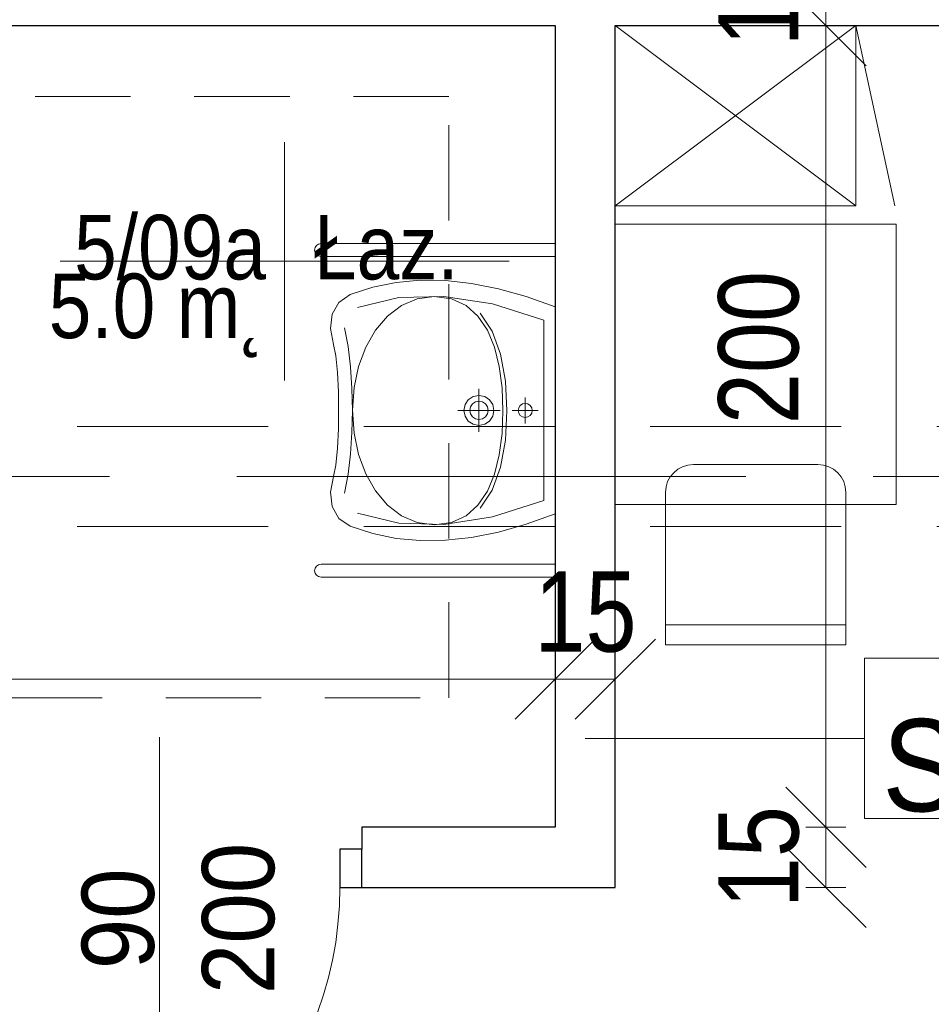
# Model space of a CAD drawing. Header units: centimetres. Extents: x -1631 to 1829, y -257 to 3158.
# Tile 74 of 128: x 717 to 944, y 757 to 1002. Entities that reach past the tile are written whole.
import ezdxf

# ---------------------------------------------------------------- set-up
doc = ezdxf.new("R2010")
doc.units = ezdxf.units.CM
for name, pattern in [('Oś', [222.25, 127, -31.75, 31.75, -31.75]), ('Ponad', [39.688, 23.813, -15.875]), ('Ukryte', [71.438, 47.625, -23.813])]:
    doc.linetypes.add(name, pattern=pattern)
for name, color, linetype, lineweight in [('A-ANNO-DIMS', 211, 'Continuous', 13), ('A-ANNO-DIMS-100', 211, 'Continuous', 13), ('A-ANNO-NOTE', 131, 'Continuous', 9), ('A-AREA-IDEN', 2, 'Continuous', 13), ('A-DETL-GENF', 92, 'Continuous', 9), ('A-DETL-HDLN', 90, 'Ukryte', 9), ('A-DETL-MEDM', 33, 'Continuous', 13), ('A-DOOR', 31, 'Continuous', 13), ('A-FLOR-OVHD', 1, 'Ponad', 9), ('A-WALL', 113, 'Continuous', 13), ('A-WALL-IDEN', 211, 'Continuous', 13), ('I-FURN', 30, 'Continuous', 9), ('P-SANR-FIXT', 6, 'Continuous', 9), ('S-GRID', 1, 'Continuous', 13)]:
    doc.layers.add(name, color=color, linetype=linetype, lineweight=lineweight)
doc.styles.add('Arial', font='arial.ttf', dxfattribs={"width": 0.9, "height": 18})
doc.styles.add('Arial Narrow_5', font='ARIALN.TTF', dxfattribs={"height": 20})
doc.styles.add('Arial_11', font='arial.ttf', dxfattribs={"width": 0.85, "height": 23})
doc.styles.add('Arial_12', font='arial.ttf', dxfattribs={"width": 0.9, "height": 23})
doc.dimstyles.new('Diagonal_1_100__0__wewnętrzne_1', dxfattribs={"dimscale": 30.48, "dimtxt": 20.468619, "dimasz": 0.656168, "dimexe": 0.164042, "dimexo": 0.0625, "dimgap": 0.032808, "dimtad": 1, "dimdec": 0, "dimdsep": 46, "dimtxsty": 'Arial Narrow_5', "dimblk1": 'OBLIQUE', "dimblk2": 'OBLIQUE', "dimsah": 1, "dimcen": 0.09, "dimazin": 0, "dimtfac": 1, "dimtdec": 4, "dimtix": 1, "dimtmove": 0, "dimatfit": 3, "dimfxl": 0.164042, "dimfxlon": 1, "dimtvp": 1, "dimtolj": 1, "dimtzin": 0, "dimarcsym": 2})
doc.dimstyles.new('Diagonal_1_100__0__wewnętrzne_2', dxfattribs={"dimscale": 30.48, "dimtxt": 20.468619, "dimasz": 0.656168, "dimexe": 0.164042, "dimexo": 0.0625, "dimgap": 0.032808, "dimtad": 1, "dimdec": 0, "dimdsep": 46, "dimtxsty": 'Arial Narrow_5', "dimblk1": 'OBLIQUE', "dimblk2": 'OBLIQUE', "dimsah": 1, "dimcen": 0.09, "dimazin": 0, "dimtfac": 1, "dimtdec": 4, "dimtix": 1, "dimtmove": 2, "dimatfit": 3, "dimfxl": 0.164042, "dimfxlon": 1, "dimtvp": 1, "dimtolj": 1, "dimtzin": 0, "dimarcsym": 2})

# ---------------------------------------------------------------- blocks, each defined once
blk = doc.blocks.new('Blat - Blat-V2-5_piętro III __10_50 m_ - stan projektowany')
at = {"layer": 'I-FURN'}
for p, q in [((0, 0), (70, 0)), ((70, 0), (70, -70)), ((70, -70), (0, -70))]:
    blk.add_line(p, q, dxfattribs=at)
blk = doc.blocks.new('DRZWI 1S - automatyczna etykieta - Drzwi 90 _łazienkowe_-2364279-5_piętro III __10_50 m_ - stan projektowany')
at = {"layer": 'A-DETL-GENF'}
for p, q in [((-50.5, 7.5), (-50.5, -2)), ((-45, 7.5), (-50.5, 7.5)), ((-45, -2), (-45, 7.5)), ((50.5, 7.5), (45, 7.5)), ((45, 7.5), (45, -2)), ((50.5, -2), (50.5, 7.5)), ((-50.5, -2), (-45, -2)), ((45, -2), (50.5, -2))]:
    blk.add_line(p, q, dxfattribs=at)
at = {"layer": 'A-DETL-MEDM', "lineweight": 25}
for p, q in [((-45, 7.5), (-50.5, 7.5)), ((-50.5, 7.5), (-50.5, -2)), ((-45, -2), (-45, 7.5)), ((45, -2), (45, 7.5)), ((45, 7.5), (50.5, 7.5)), ((50.5, 7.5), (50.5, -2)), ((-50.5, -2), (-45, -2)), ((50.5, -2), (45, -2))]:
    blk.add_line(p, q, dxfattribs=at)
at = {"layer": 'A-DOOR'}
blk.add_line((45, 7.5), (45, 97.5), dxfattribs=at)
blk.add_arc((45, 7.5), 90, 90, 180, dxfattribs=at)
blk = doc.blocks.new('umywalka dla N_65x56 koło - Type 1-2359174-5_piętro III __10_50 m_ - stan projektowany')
at = {"layer": 'P-SANR-FIXT'}
for p, q in [((-29.1, 65.9), (-29.1, 7.5)), ((-25.9, 65.9), (-25.9, 7.5)), ((50.9, 65.9), (50.9, 7.5)), ((54.1, 7.5), (54.1, 65.9)), ((-14.43, 61.47), (-16.38, 58.62)), ((-11.49, 63.08), (-14.43, 61.47)), ((-7.9, 63.51), (-11.49, 63.08)), ((-3.96, 62.78), (-7.9, 63.51)), ((-1.14, 62.22), (-3.96, 62.78)), ((3.08, 61.79), (-1.14, 62.22)), ((7.9, 61.54), (3.08, 61.79)), ((12.5, 61.51), (7.9, 61.54)), ((17.1, 61.54), (12.5, 61.51)), ((21.92, 61.79), (17.1, 61.54)), ((26.14, 62.22), (21.92, 61.79)), ((28.96, 62.78), (26.14, 62.22)), ((32.9, 63.51), (28.96, 62.78)), ((36.49, 63.08), (32.9, 63.51)), ((39.43, 61.47), (36.49, 63.08)), ((41.38, 58.62), (39.43, 61.47)), ((-8.14, 60.01), (-3.44, 59.13)), ((-3.44, 59.13), (1.64, 58.58)), ((23.33, 58.58), (28.41, 59.13)), ((28.41, 59.13), (33.11, 60.01)), ((-16.38, 58.62), (-18.22, 53.01)), ((-13.17, 56.78), (-15.64, 46.48)), ((1.52, 56.54), (-3.33, 54.72)), ((6.84, 57.67), (1.52, 56.54)), ((1.64, 58.58), (6.99, 58.24)), ((12.52, 58.06), (6.84, 57.67)), ((6.99, 58.24), (12.48, 58.02)), ((12.48, 58.02), (17.98, 58.24)), ((18.18, 57.67), (12.52, 58.06)), ((17.98, 58.24), (23.33, 58.58)), ((23.49, 56.54), (18.18, 57.67)), ((28.31, 54.72), (23.49, 56.54)), ((40.64, 46.48), (38.17, 56.78)), ((43.22, 53.01), (41.38, 58.62)), ((-3.33, 54.72), (-7.59, 52.29)), ((32.54, 52.29), (28.31, 54.72)), ((-18.22, 53.01), (-19.42, 47.19)), ((-7.59, 52.29), (-11.11, 49.31)), ((36.03, 49.31), (32.54, 52.29)), ((44.42, 47.19), (43.22, 53.01)), ((-11.11, 49.31), (-13.79, 45.83)), ((38.68, 45.83), (36.03, 49.31)), ((-19.42, 47.19), (-19.97, 41.14)), ((44.97, 41.14), (44.42, 47.19)), ((-15.64, 46.48), (-15.95, 35.24)), ((-13.79, 45.83), (-15.49, 41.92)), ((40.36, 41.92), (38.68, 45.83)), ((40.95, 35.24), (40.64, 46.48)), ((-15.49, 41.92), (-16.08, 37.64)), ((40.95, 37.64), (40.36, 41.92)), ((-19.97, 41.14), (-19.89, 34.88)), ((44.89, 34.88), (44.97, 41.14)), ((-16.08, 37.64), (-15.49, 33.33)), ((40.36, 33.33), (40.95, 37.64)), ((-19.89, 34.88), (-19.18, 28.39)), ((-15.95, 35.24), (-14.09, 23.15)), ((39.09, 23.15), (40.95, 35.24)), ((44.18, 28.39), (44.89, 34.88)), ((-15.49, 33.33), (-13.8, 29.72)), ((38.67, 29.72), (40.36, 33.33)), ((-13.8, 29.72), (-11.14, 26.76)), ((9.85, 29.16), (11.04, 29.97)), ((11.04, 29.97), (12.5, 30.26)), ((12.5, 31.76), (12.5, 21.26)), ((12.5, 30.26), (13.96, 29.97)), ((13.96, 29.97), (15.15, 29.16)), ((36.01, 26.76), (38.67, 29.72)), ((-19.18, 28.39), (-17.85, 21.67)), ((8.75, 26.51), (9.04, 27.97)), ((9.04, 27.97), (9.85, 29.16)), ((10.2, 26.51), (10.38, 27.41)), ((10.38, 27.41), (10.87, 28.14)), ((10.87, 28.14), (11.61, 28.63)), ((11.61, 28.63), (12.5, 28.81)), ((12.5, 28.81), (13.39, 28.63)), ((13.39, 28.63), (14.13, 28.14)), ((14.13, 28.14), (14.62, 27.41)), ((14.62, 27.41), (14.8, 26.51)), ((15.15, 29.16), (15.96, 27.97)), ((15.96, 27.97), (16.25, 26.51)), ((42.85, 21.67), (44.18, 28.39)), ((-7.38, 23.21), (-11.89, 26.24)), ((-11.14, 26.76), (-7.63, 24.42)), ((7.16, 26.51), (17.84, 26.51)), ((9.04, 25.06), (8.75, 26.51)), ((9.85, 23.86), (9.04, 25.06)), ((10.38, 25.62), (10.2, 26.51)), ((10.87, 24.89), (10.38, 25.62)), ((11.61, 24.39), (10.87, 24.89)), ((14.13, 24.89), (13.39, 24.39)), ((14.62, 25.62), (14.13, 24.89)), ((14.8, 26.51), (14.62, 25.62)), ((15.96, 25.06), (15.15, 23.86)), ((16.25, 26.51), (15.96, 25.06)), ((36.76, 26.24), (32.25, 23.21)), ((32.5, 24.42), (36.01, 26.76)), ((-14.09, 23.15), (-10.01, 10.3)), ((-7.63, 24.42), (-3.39, 22.67)), ((-1.64, 21.13), (-7.38, 23.21)), ((-3.39, 22.67), (1.45, 21.46)), ((11.04, 23.06), (9.85, 23.86)), ((12.5, 22.76), (11.04, 23.06)), ((12.5, 24.21), (11.61, 24.39)), ((13.39, 24.39), (12.5, 24.21)), ((13.96, 23.06), (12.5, 22.76)), ((15.15, 23.86), (13.96, 23.06)), ((23.42, 21.46), (28.26, 22.67)), ((32.25, 23.21), (26.51, 21.13)), ((28.26, 22.67), (32.5, 24.42)), ((35.01, 10.3), (39.09, 23.15)), ((-17.85, 21.67), (-15.89, 14.7)), ((5.06, 19.92), (-1.64, 21.13)), ((1.45, 21.46), (6.76, 20.76)), ((12.43, 19.54), (5.06, 19.92)), ((6.76, 20.76), (12.43, 20.54)), ((12.43, 20.54), (18.1, 20.76)), ((19.81, 19.92), (12.43, 19.54)), ((18.1, 20.76), (23.42, 21.46)), ((26.51, 21.13), (19.81, 19.92)), ((40.89, 14.7), (42.85, 21.67)), ((12.5, 18.23), (12.5, 11.72)), ((15.75, 14.98), (9.25, 14.98)), ((10.75, 14.98), (10.89, 15.66)), ((10.89, 14.3), (10.75, 14.98)), ((10.89, 15.66), (11.26, 16.21)), ((11.26, 16.21), (11.82, 16.59)), ((11.82, 16.59), (12.5, 16.73)), ((12.5, 16.73), (13.18, 16.59)), ((13.18, 16.59), (13.74, 16.21)), ((13.74, 16.21), (14.11, 15.66)), ((14.11, 15.66), (14.25, 14.98)), ((14.25, 14.98), (14.11, 14.3)), ((-15.89, 14.7), (-13.31, 7.5)), ((11.26, 13.74), (10.89, 14.3)), ((11.82, 13.36), (11.26, 13.74)), ((12.5, 13.22), (11.82, 13.36)), ((13.18, 13.36), (12.5, 13.22)), ((13.74, 13.74), (13.18, 13.36)), ((14.11, 14.3), (13.74, 13.74)), ((38.31, 7.5), (40.89, 14.7)), ((-10.01, 10.3), (12.5, 10.3)), ((12.5, 10.3), (35.01, 10.3))]:
    blk.add_line(p, q, dxfattribs=at)
for centre in [(-27.5, 65.9), (52.5, 65.9)]:
    blk.add_arc(centre, 1.6, 360, 180, dxfattribs=at)
blk = doc.blocks.new('krzesło - krzesło-1270919-5_piętro III __10_50 m_ - stan projektowany')
at = {"layer": 'I-FURN'}
for p, q in [((-15.5, 22.5), (15.5, 22.5)), ((-22.5, -22.5), (-22.5, 15.5)), ((22.5, 15.5), (22.5, -22.5)), ((22.5, -17.5), (-22.5, -17.5)), ((22.5, -22.5), (-22.5, -22.5))]:
    blk.add_line(p, q, dxfattribs=at)
for centre, start, end in [((-15.5, 15.5), 90, 180), ((15.5, 15.5), 360, 90)]:
    blk.add_arc(centre, 7, start, end, dxfattribs=at)
blk = doc.blocks.new('szafka szatniowa - szafki bez siedziska-1349188-5_piętro III __10_50 m_ - stan projektowany')
at = {"layer": 'I-FURN'}
for p, q in [((-22.5, 60), (22.5, 69.71)), ((22.5, 0), (-22.5, 60)), ((22.5, 60), (-22.5, 0)), ((-22.5, 60), (22.5, 60)), ((22.5, 60), (22.5, 0))]:
    blk.add_line(p, q, dxfattribs=at)
blk = doc.blocks.new('DIMBLOCK95-5_piętro III __10_50 m_ - stan projektowany')
at = {"layer": 'A-ANNO-DIMS-100', "transparency": 16777216}
for p, q in [((917.9, 800.83), (907.9, 810.83)), ((912.9, 800.83), (922.9, 800.83)), ((917.9, 800.83), (912.9, 800.83)), ((917.9, 785.83), (917.9, 800.83)), ((917.9, 800.83), (927.9, 790.83)), ((917.9, 785.83), (907.9, 795.83)), ((912.9, 785.83), (922.9, 785.83)), ((917.9, 785.83), (912.9, 785.83)), ((917.9, 785.83), (927.9, 775.83))]:
    blk.add_line(p, q, dxfattribs=at)
at = {"layer": 'A-ANNO-DIMS-100', "color": 0, "transparency": 16777216, "insert": (891.05, 780.65), "char_height": 20, "width": 30.4105, "attachment_point": 1, "rotation": 90, "line_spacing_factor": 0.974696, "style": 'Arial Narrow_5'}
blk.add_mtext('15', dxfattribs=at)
blk = doc.blocks.new('_Oblique')
at = {"color": 0, "linetype": 'ByBlock', "lineweight": -2}
blk.add_line((-0.5, -0.5), (0.5, 0.5), dxfattribs=at)
blk = doc.blocks.new('DIMBLOCK96-5_piętro III __10_50 m_ - stan projektowany')
at = {"layer": 'A-ANNO-DIMS-100', "transparency": 16777216}
for p, q in [((917.9, 1000.83), (907.9, 1010.83)), ((912.9, 1000.83), (922.9, 1000.83)), ((917.9, 1000.83), (912.9, 1000.83)), ((917.9, 800.83), (917.9, 1000.83)), ((917.9, 1000.83), (927.9, 990.83)), ((917.9, 800.83), (907.9, 810.83)), ((912.9, 800.83), (922.9, 800.83)), ((917.9, 800.83), (912.9, 800.83)), ((917.9, 800.83), (927.9, 790.83))]:
    blk.add_line(p, q, dxfattribs=at)
at = {"layer": 'A-ANNO-DIMS-100', "color": 0, "transparency": 16777216, "insert": (891.05, 901.39), "char_height": 20, "width": 45.6158, "attachment_point": 1, "rotation": 90, "line_spacing_factor": 0.974696, "style": 'Arial Narrow_5'}
blk.add_mtext('200', dxfattribs=at)
blk = doc.blocks.new('DIMBLOCK97-5_piętro III __10_50 m_ - stan projektowany')
at = {"layer": 'A-ANNO-DIMS-100', "transparency": 16777216}
for p, q in [((917.9, 1015.83), (907.9, 1025.83)), ((912.9, 1015.83), (922.9, 1015.83)), ((917.9, 1015.83), (912.9, 1015.83)), ((917.9, 1000.83), (917.9, 1015.83)), ((917.9, 1015.83), (927.9, 1005.83)), ((917.9, 1000.83), (907.9, 1010.83)), ((912.9, 1000.83), (922.9, 1000.83)), ((917.9, 1000.83), (912.9, 1000.83)), ((917.9, 1000.83), (927.9, 990.83))]:
    blk.add_line(p, q, dxfattribs=at)
at = {"layer": 'A-ANNO-DIMS-100', "color": 0, "transparency": 16777216, "insert": (891.05, 995.65), "char_height": 20, "width": 30.4105, "attachment_point": 1, "rotation": 90, "line_spacing_factor": 0.974696, "style": 'Arial Narrow_5'}
blk.add_mtext('15', dxfattribs=at)
blk = doc.blocks.new('METKA_POMIESZCZENIA2 - Rozbudowana krótka - bez ramki-2403173-5_piętro III __10_50 m_ - stan projektowany')
at = {"layer": 'A-AREA-IDEN'}
for p, q in [((0, 0.425), (0, 0)), ((0.0976, 0), (-0.8, 0)), ((-0.8, 0), (0.8, 0)), ((0, 0), (0, -0.425))]:
    blk.add_line(p, q, dxfattribs=at)
blk = doc.blocks.new('DIMBLOCK202-5_piętro III __10_50 m_ - stan projektowany')
at = {"layer": 'A-ANNO-DIMS-100', "transparency": 16777216}
for p, q in [((850.38, 837.79), (860.38, 847.79)), ((865.38, 837.79), (875.38, 847.79)), ((850.38, 832.79), (850.38, 842.79)), ((865.38, 832.79), (865.38, 842.79)), ((850.38, 837.79), (840.38, 827.79)), ((865.38, 837.79), (850.38, 837.79)), ((850.38, 837.79), (850.38, 832.79)), ((865.38, 837.79), (855.38, 827.79)), ((865.38, 837.79), (865.38, 832.79))]:
    blk.add_line(p, q, dxfattribs=at)
at = {"layer": 'A-ANNO-DIMS-100', "color": 0, "transparency": 16777216, "insert": (845.21, 864.64), "char_height": 20, "width": 30.4105, "attachment_point": 1, "line_spacing_factor": 0.974696, "style": 'Arial Narrow_5'}
blk.add_mtext('15', dxfattribs=at)
blk = doc.blocks.new('DIMBLOCK203-5_piętro III __10_50 m_ - stan projektowany')
at = {"layer": 'A-ANNO-DIMS-100', "transparency": 16777216}
for p, q in [((542.38, 837.79), (552.38, 847.79)), ((850.38, 837.79), (860.38, 847.79)), ((542.38, 832.79), (542.38, 842.79)), ((850.38, 832.79), (850.38, 842.79)), ((542.38, 837.79), (532.38, 827.79)), ((850.38, 837.79), (542.38, 837.79)), ((542.38, 837.79), (542.38, 832.79)), ((850.38, 837.79), (840.38, 827.79)), ((850.38, 837.79), (850.38, 832.79))]:
    blk.add_line(p, q, dxfattribs=at)
at = {"layer": 'A-ANNO-DIMS-100', "color": 0, "transparency": 16777216, "insert": (677.37, 864.64), "char_height": 20, "width": 45.6158, "attachment_point": 1, "line_spacing_factor": 0.974696, "style": 'Arial Narrow_5'}
blk.add_mtext('308', dxfattribs=at)
blk = doc.blocks.new('ET sciana_AT7 - 10mm-2270614-5_piętro III __10_50 m_ - stan projektowany')
at = {"layer": 'A-WALL-IDEN'}
for p, q in [((-0.4, 0.196875), (0.4, 0.196875)), ((-0.4, -0.203125), (-0.4, 0.196875)), ((0.4, 0.196875), (0.4, -0.203125)), ((-0.4, -0.203125), (0.4, -0.203125))]:
    blk.add_line(p, q, dxfattribs=at)

msp = doc.modelspace()

# ---------------------------------------------------------------- linework, layer by layer
at = {"layer": 'A-ANNO-NOTE', "lineweight": 13}
msp.add_line((751.68, 823.33), (751.68, 733.33), dxfattribs=at)
msp.add_line((751.68, 823.33), (751.68, 733.33), dxfattribs=at)
at = {"layer": 'A-DETL-HDLN'}
for p, q in [((-1197.62, 900.83), (1172.38, 900.83)), ((-1197.62, 875.83), (1172.38, 875.83))]:
    msp.add_line(p, q, dxfattribs=at)
at = {"layer": 'A-FLOR-OVHD'}
for p, q in [((823.87, 983.15), (673.87, 983.15)), ((823.87, 833.15), (823.87, 983.15)), ((673.87, 833.15), (823.87, 833.15))]:
    msp.add_line(p, q, dxfattribs=at)
at = {"layer": 'A-WALL', "color": 7, "lineweight": 25}
for p, q in [((602.38, 1000.83), (850.38, 1000.83)), ((850.38, 1000.83), (850.38, 800.83)), ((865.38, 785.83), (865.38, 1000.83)), ((865.38, 1000.83), (1203.38, 1000.83)), ((850.38, 800.83), (802.18, 800.83)), ((802.18, 800.83), (802.18, 795.33)), ((802.18, 785.83), (865.38, 785.83))]:
    msp.add_line(p, q, dxfattribs=at)
at = {"layer": 'A-WALL-IDEN'}
msp.add_line((857.88, 823), (927.51, 823), dxfattribs=at)
at = {"layer": 'S-GRID', "linetype": 'Oś'}
msp.add_line((1342.46, 888.33), (-1368.76, 888.33), dxfattribs=at)

# ---------------------------------------------------------------- block references
at = {"layer": 'A-AREA-IDEN', "xscale": 69.99999999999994, "yscale": 69.99999999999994, "zscale": 69.99999999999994}
msp.add_blockref('METKA_POMIESZCZENIA2 - Rozbudowana krótka - bez ramki-2403173-5_piętro III __10_50 m_ - stan projektowany', (782.91, 942.03), dxfattribs=at)
at = {"layer": 'A-DOOR', "rotation": 180}
msp.add_blockref('DRZWI 1S - automatyczna etykieta - Drzwi 90 _łazienkowe_-2364279-5_piętro III __10_50 m_ - stan projektowany', (751.68, 793.33), dxfattribs=at)
at = {"layer": 'A-WALL-IDEN', "xscale": 99.99999999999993, "yscale": 99.99999999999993, "zscale": 99.99999999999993}
msp.add_blockref('ET sciana_AT7 - 10mm-2270614-5_piętro III __10_50 m_ - stan projektowany', (967.51, 823.31), dxfattribs=at)
at = {"layer": 'I-FURN', "rotation": 270.0000000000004}
msp.add_blockref('szafka szatniowa - szafki bez siedziska-1349188-5_piętro III __10_50 m_ - stan projektowany', (865.38, 978.33), dxfattribs=at)
at = {"layer": 'I-FURN'}
for name, p in [('Blat - Blat-V2-5_piętro III __10_50 m_ - stan projektowany', (865.38, 951.33)), ('krzesło - krzesło-1270919-5_piętro III __10_50 m_ - stan projektowany', (900.38, 868.83))]:
    msp.add_blockref(name, p, dxfattribs=at)
at = {"layer": 'P-SANR-FIXT', "rotation": 90}
msp.add_blockref('umywalka dla N_65x56 koło - Type 1-2359174-5_piętro III __10_50 m_ - stan projektowany', (857.88, 892.33), dxfattribs=at)

# ---------------------------------------------------------------- texts
at = {"layer": 'A-ANNO-NOTE', "lineweight": 211, "char_height": 18, "attachment_point": 5, "rotation": 90, "line_spacing_factor": 0.936439, "style": 'Arial'}
for s, insert, width in [('\\pxqc,t6.35,12.7,19.05,25.4,31.75,38.1,44.45,50.8,57.15,63.5,69.85,76.2,82.55,88.9,95.25,101.6,107.95,114.3,120.65,127,133.35,139.7,146.05,152.4,158.75,165.1,171.45,177.8,184.15,190.5,196.85,203.2;{200}', (771.44, 778.09), 38.07), ('\\pxqc,t6.35,12.7,19.05,25.4,31.75,38.1,44.45,50.8,57.15,63.5,69.85,76.2,82.55,88.9,95.25,101.6,107.95,114.3,120.65,127,133.35,139.7,146.05,152.4,158.75,165.1,171.45,177.8,184.15,190.5,196.85,203.2;{200}', (771.44, 778.09), 38.07), ('\\pxqc,t6.35,12.7,19.05,25.4,31.75,38.1,44.45,50.8,57.15,63.5,69.85,76.2,82.55,88.9,95.25,101.6,107.95,114.3,120.65,127,133.35,139.7,146.05,152.4,158.75,165.1,171.45,177.8,184.15,190.5,196.85,203.2;{90}', (741.44, 778), 25.65)]:
    msp.add_mtext(s, dxfattribs=dict(at, insert=insert, width=width))
at = {"layer": 'A-AREA-IDEN', "char_height": 16.1, "line_spacing_factor": 0.936439, "style": 'Arial_11'}
for s, insert, width, attachment_point in [('\\pt84.99995,169.9999,255.00008,340.00003,424.99998,509.99993,595.00011,680.00006,765.00001,849.99996,934.99991,1020.00009,1105.00004,1189.99999,1274.99994,1359.99989,1445.00007,1530.00002,1614.99997,1699.99992,1785.0001,1870.00005,1955,2039.99995,2124.9999,2210.00008,2295.00003,2379.99998,2464.99993,2550.00011,2635.00006,2720.00001;Łaz.', (790.21, 937.28), 36.2355, 7), ('\\pxqr,t3.69565,7.3913,11.08696,14.78261,18.47826,22.17391,25.86957,29.56522,33.26087,36.95652,40.65217,44.34783,48.04348,51.73913,55.43478,59.13043,62.82609,66.52174,70.21739,73.91304,77.6087,81.30435,85,88.69565,92.3913,96.08696,99.78261,103.47826,107.17391,110.86957,114.56522,118.26087;{5/09a}', (778.25, 937.28), 47.6, 9), ('\\pt84.99995,169.9999,255.00008,340.00003,424.99998,509.99993,595.00011,680.00006,765.00001,849.99996,934.99991,1020.00009,1105.00004,1189.99999,1274.99994,1359.99989,1445.00007,1530.00002,1614.99997,1699.99992,1785.0001,1870.00005,1955,2039.99995,2124.9999,2210.00008,2295.00003,2379.99998,2464.99993,2550.00011,2635.00006,2720.00001;5.0 m˛', (778.25, 938.96), 53.55, 3)]:
    msp.add_mtext(s, dxfattribs=dict(at, insert=insert, width=width, attachment_point=attachment_point))
at = {"layer": 'A-WALL-IDEN', "insert": (965.7, 816.15), "char_height": 23, "width": 67.32, "attachment_point": 5, "line_spacing_factor": 0.936439, "style": 'Arial_12'}
msp.add_mtext('\\pxqc,t4.96957,9.93913,14.9087,19.87826,24.84783,29.81739,34.78696,39.75652,44.72609,49.69565,54.66522,59.63478,64.60435,69.57391,74.54348,79.51304,84.48261,89.45217,94.42174,99.3913,104.36087,109.33043,114.3,119.26957,124.23913,129.2087,134.17826,139.14783,144.11739,149.08696,154.05652,159.02609;{S/1.1}', dxfattribs=at)

# ---------------------------------------------------------------- dimensions: what is measured, and where the dimension line sits
at = {"layer": 'A-ANNO-DIMS'}
for base, p1, p2, picture, middle in [((917.9, 1015.83), (912.9, 1000.83), (912.9, 1015.83), 'DIMBLOCK97-5_piętro III __10_50 m_ - stan projektowany', (906.68, 1008.33)), ((917.9, 800.83), (912.9, 785.83), (912.9, 800.83), 'DIMBLOCK95-5_piętro III __10_50 m_ - stan projektowany', (906.68, 793.33))]:
    dim = msp.add_linear_dim(base=base, p1=p1, p2=p2, angle=90, dimstyle='Diagonal_1_100__0__wewnętrzne_1', override={"dimpost": '<>', "dimfxl": 15}, dxfattribs=at)
    dim.commit()
    dim.dimension.update_dxf_attribs({"geometry": picture, "text_midpoint": middle})
dim = msp.add_linear_dim(base=(917.9, 1000.83), p1=(912.9, 800.83), p2=(912.9, 1000.83), angle=90, dimstyle='Diagonal_1_100__0__wewnętrzne_2', override={"dimpost": '<>', "dimfxl": 200}, dxfattribs=at)
dim.commit()
dim.dimension.update_dxf_attribs({"geometry": 'DIMBLOCK96-5_piętro III __10_50 m_ - stan projektowany', "text_midpoint": (904.38, 924.2), "dimtype": 160, "text_rotation": 90})
for base, p1, p2, override, picture, middle in [((542.38, 837.79), (850.38, 832.79), (542.38, 832.79), {"dimpost": '<>', "dimfxl": 308}, 'DIMBLOCK203-5_piętro III __10_50 m_ - stan projektowany', (696.38, 849)), ((850.38, 837.79), (865.38, 832.79), (850.38, 832.79), {"dimpost": '<>', "dimfxl": 15}, 'DIMBLOCK202-5_piętro III __10_50 m_ - stan projektowany', (857.88, 849))]:
    dim = msp.add_linear_dim(base=base, p1=p1, p2=p2, dimstyle='Diagonal_1_100__0__wewnętrzne_1', override=override, dxfattribs=at)
    dim.commit()
    dim.dimension.update_dxf_attribs({"geometry": picture, "text_midpoint": middle})

doc.saveas('drawing.dxf')
